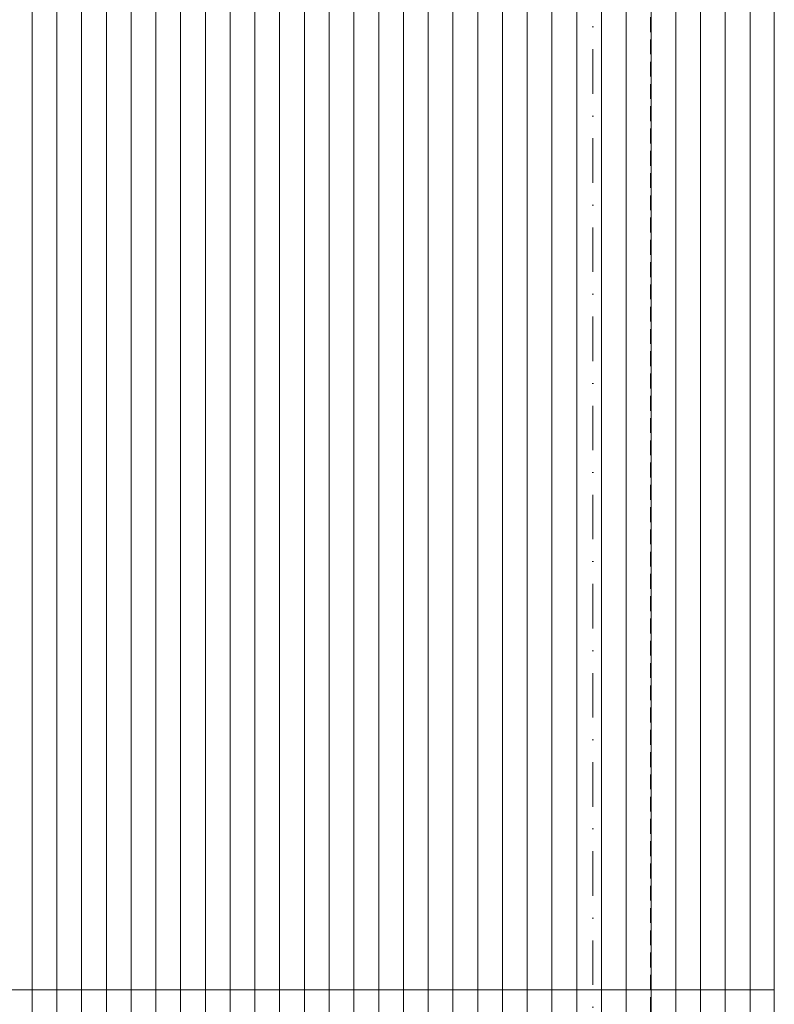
# Model space of a CAD drawing. Header units: millimetres. Extents: x 100377 to 139599, y -1988 to 13993.
# Tile 51 of 53: x 134912 to 137960, y 5978 to 9957. Entities that reach past the tile are written whole.
import ezdxf

# ---------------------------------------------------------------- set-up
doc = ezdxf.new("R2010")
doc.units = ezdxf.units.MM
doc.header["$MEASUREMENT"] = 0
doc.linetypes.add('Kropki i Kreski', pattern=[360, 180, -90, 0, -90])
doc.linetypes.add('Przerywana gęsta', pattern=[90, 60, -30])
doc.layers.add('Nowe_0_Nr_pióra__1', color=7, linetype='Continuous', lineweight=13)
doc.layers.add('Nowe_0_Nr_pióra__2', color=251, linetype='Continuous', lineweight=13)

# ---------------------------------------------------------------- blocks, each defined once
blk = doc.blocks.new('*X2')
at = {"layer": 'Nowe_0_Nr_pióra__2', "color": 251, "linetype": 'Continuous', "lineweight": 13}
for p, q in [((134962.4, 6037), (134962.4, 5787)), ((134962.4, 6037), (134962.4, 5787)), ((135062.4, 6037), (135062.4, 5787)), ((135062.4, 6037), (135062.4, 5787)), ((135162.4, 6037), (135162.4, 5787)), ((135162.4, 6037), (135162.4, 5787)), ((135262.4, 6037), (135262.4, 5787)), ((135262.4, 6037), (135262.4, 5787)), ((135362.4, 6037), (135362.4, 5787)), ((135362.4, 6037), (135362.4, 5787)), ((135462.4, 6037), (135462.4, 5787)), ((135462.4, 6037), (135462.4, 5787)), ((135562.4, 6037), (135562.4, 5787)), ((135562.4, 6037), (135562.4, 5787)), ((135662.4, 6037), (135662.4, 5787)), ((135662.4, 6037), (135662.4, 5787)), ((135762.4, 6037), (135762.4, 5787)), ((135762.4, 6037), (135762.4, 5787)), ((135862.4, 6037), (135862.4, 5787)), ((135862.4, 6037), (135862.4, 5787)), ((135962.4, 6037), (135962.4, 5787)), ((135962.4, 6037), (135962.4, 5787)), ((136062.4, 6037), (136062.4, 5787)), ((136062.4, 6037), (136062.4, 5787)), ((136162.4, 6037), (136162.4, 5787)), ((136162.4, 6037), (136162.4, 5787)), ((136262.4, 6037), (136262.4, 5787)), ((136262.4, 6037), (136262.4, 5787)), ((136362.4, 6037), (136362.4, 5787)), ((136362.4, 6037), (136362.4, 5787)), ((136462.4, 6037), (136462.4, 5787)), ((136462.4, 6037), (136462.4, 5787)), ((136562.4, 6037), (136562.4, 5787)), ((136562.4, 6037), (136562.4, 5787)), ((136662.4, 6037), (136662.4, 5787)), ((136662.4, 6037), (136662.4, 5787)), ((136762.4, 6037), (136762.4, 5787)), ((136762.4, 6037), (136762.4, 5787)), ((136862.4, 6037), (136862.4, 5787)), ((136862.4, 6037), (136862.4, 5787)), ((136962.4, 6037), (136962.4, 5787)), ((136962.4, 6037), (136962.4, 5787)), ((137062.4, 6037), (137062.4, 5787)), ((137062.4, 6037), (137062.4, 5787)), ((137162.4, 6037), (137162.4, 5787)), ((137162.4, 6037), (137162.4, 5787)), ((137262.4, 6037), (137262.4, 5787)), ((137262.4, 6037), (137262.4, 5787)), ((137362.4, 6037), (137362.4, 5787)), ((137362.4, 6037), (137362.4, 5787)), ((137462.4, 6037), (137462.4, 5787)), ((137462.4, 6037), (137462.4, 5787)), ((137562.4, 6037), (137562.4, 5787)), ((137562.4, 6037), (137562.4, 5787)), ((137662.4, 6037), (137662.4, 5787)), ((137662.4, 6037), (137662.4, 5787)), ((137762.4, 6037), (137762.4, 5787)), ((137762.4, 6037), (137762.4, 5787)), ((137862.4, 6037), (137862.4, 5787)), ((137862.4, 6037), (137862.4, 5787))]:
    blk.add_line(p, q, dxfattribs=at)
blk = doc.blocks.new('Wypełnienie_1_1', base_point=(0, 0))
at = {"layer": 'Nowe_0_Nr_pióra__2', "color": 251, "linetype": 'Continuous', "lineweight": 13}
blk.add_blockref('*X2', (0, 0), dxfattribs=at)
blk = doc.blocks.new('*X4')
at = {"layer": 'Nowe_0_Nr_pióra__2', "color": 251, "linetype": 'Continuous', "lineweight": 13}
for p, q in [((134962.4, 9787), (134962.4, 10037)), ((134962.4, 9787), (134962.4, 10037)), ((135062.4, 9787), (135062.4, 10037)), ((135062.4, 9787), (135062.4, 10037)), ((135162.4, 9787), (135162.4, 10037)), ((135162.4, 9787), (135162.4, 10037)), ((135262.4, 9787), (135262.4, 10037)), ((135262.4, 9787), (135262.4, 10037)), ((135362.4, 9787), (135362.4, 10037)), ((135362.4, 9787), (135362.4, 10037)), ((135462.4, 9787), (135462.4, 10037)), ((135462.4, 9787), (135462.4, 10037)), ((135562.4, 9787), (135562.4, 10037)), ((135562.4, 9787), (135562.4, 10037)), ((135662.4, 9787), (135662.4, 10037)), ((135662.4, 9787), (135662.4, 10037)), ((135762.4, 9787), (135762.4, 10037)), ((135762.4, 9787), (135762.4, 10037)), ((135862.4, 9787), (135862.4, 10037)), ((135862.4, 9787), (135862.4, 10037)), ((135962.4, 9787), (135962.4, 10037)), ((135962.4, 9787), (135962.4, 10037)), ((136062.4, 9787), (136062.4, 10037)), ((136062.4, 9787), (136062.4, 10037)), ((136162.4, 9787), (136162.4, 10037)), ((136162.4, 9787), (136162.4, 10037)), ((136262.4, 9787), (136262.4, 10037)), ((136262.4, 9787), (136262.4, 10037)), ((136362.4, 9787), (136362.4, 10037)), ((136362.4, 9787), (136362.4, 10037)), ((136462.4, 9787), (136462.4, 10037)), ((136462.4, 9787), (136462.4, 10037)), ((136562.4, 9787), (136562.4, 10037)), ((136562.4, 9787), (136562.4, 10037)), ((136662.4, 9787), (136662.4, 10037)), ((136662.4, 9787), (136662.4, 10037)), ((136762.4, 9787), (136762.4, 10037)), ((136762.4, 9787), (136762.4, 10037)), ((136862.4, 9787), (136862.4, 10037)), ((136862.4, 9787), (136862.4, 10037)), ((136962.4, 9787), (136962.4, 10037)), ((136962.4, 9787), (136962.4, 10037)), ((137062.4, 9787), (137062.4, 10037)), ((137062.4, 9787), (137062.4, 10037)), ((137162.4, 9787), (137162.4, 10037)), ((137162.4, 9787), (137162.4, 10037)), ((137262.4, 9787), (137262.4, 10037)), ((137262.4, 9787), (137262.4, 10037)), ((137362.4, 9787), (137362.4, 10037)), ((137362.4, 9787), (137362.4, 10037)), ((137462.4, 9787), (137462.4, 10037)), ((137462.4, 9787), (137462.4, 10037)), ((137562.4, 9787), (137562.4, 10037)), ((137562.4, 9787), (137562.4, 10037)), ((137662.4, 9787), (137662.4, 10037)), ((137662.4, 9787), (137662.4, 10037)), ((137762.4, 9787), (137762.4, 10037)), ((137762.4, 9787), (137762.4, 10037)), ((137862.4, 9787), (137862.4, 10037)), ((137862.4, 9787), (137862.4, 10037)), ((134962.4, 9537), (134962.4, 9787)), ((134962.4, 9537), (134962.4, 9787)), ((135062.4, 9537), (135062.4, 9787)), ((135062.4, 9537), (135062.4, 9787)), ((135162.4, 9537), (135162.4, 9787)), ((135162.4, 9537), (135162.4, 9787)), ((135262.4, 9537), (135262.4, 9787)), ((135262.4, 9537), (135262.4, 9787)), ((135362.4, 9537), (135362.4, 9787)), ((135362.4, 9537), (135362.4, 9787)), ((135462.4, 9537), (135462.4, 9787)), ((135462.4, 9537), (135462.4, 9787)), ((135562.4, 9537), (135562.4, 9787)), ((135562.4, 9537), (135562.4, 9787)), ((135662.4, 9537), (135662.4, 9787)), ((135662.4, 9537), (135662.4, 9787)), ((135762.4, 9537), (135762.4, 9787)), ((135762.4, 9537), (135762.4, 9787)), ((135862.4, 9537), (135862.4, 9787)), ((135862.4, 9537), (135862.4, 9787)), ((135962.4, 9537), (135962.4, 9787)), ((135962.4, 9537), (135962.4, 9787)), ((136062.4, 9537), (136062.4, 9787)), ((136062.4, 9537), (136062.4, 9787)), ((136162.4, 9537), (136162.4, 9787)), ((136162.4, 9537), (136162.4, 9787)), ((136262.4, 9537), (136262.4, 9787)), ((136262.4, 9537), (136262.4, 9787)), ((136362.4, 9537), (136362.4, 9787)), ((136362.4, 9537), (136362.4, 9787)), ((136462.4, 9537), (136462.4, 9787)), ((136462.4, 9537), (136462.4, 9787)), ((136562.4, 9537), (136562.4, 9787)), ((136562.4, 9537), (136562.4, 9787)), ((136662.4, 9537), (136662.4, 9787)), ((136662.4, 9537), (136662.4, 9787)), ((136762.4, 9537), (136762.4, 9787)), ((136762.4, 9537), (136762.4, 9787)), ((136862.4, 9537), (136862.4, 9787)), ((136862.4, 9537), (136862.4, 9787)), ((136962.4, 9537), (136962.4, 9787)), ((136962.4, 9537), (136962.4, 9787)), ((137062.4, 9537), (137062.4, 9787)), ((137062.4, 9537), (137062.4, 9787)), ((137162.4, 9537), (137162.4, 9787)), ((137162.4, 9537), (137162.4, 9787)), ((137262.4, 9537), (137262.4, 9787)), ((137262.4, 9537), (137262.4, 9787)), ((137362.4, 9537), (137362.4, 9787)), ((137362.4, 9537), (137362.4, 9787)), ((137462.4, 9537), (137462.4, 9787)), ((137462.4, 9537), (137462.4, 9787)), ((137562.4, 9537), (137562.4, 9787)), ((137562.4, 9537), (137562.4, 9787)), ((137662.4, 9537), (137662.4, 9787)), ((137662.4, 9537), (137662.4, 9787)), ((137762.4, 9537), (137762.4, 9787)), ((137762.4, 9537), (137762.4, 9787)), ((137862.4, 9537), (137862.4, 9787)), ((137862.4, 9537), (137862.4, 9787)), ((134962.4, 9287), (134962.4, 9537)), ((134962.4, 9287), (134962.4, 9537)), ((135062.4, 9287), (135062.4, 9537)), ((135062.4, 9287), (135062.4, 9537)), ((135162.4, 9287), (135162.4, 9537)), ((135162.4, 9287), (135162.4, 9537)), ((135262.4, 9287), (135262.4, 9537)), ((135262.4, 9287), (135262.4, 9537)), ((135362.4, 9287), (135362.4, 9537)), ((135362.4, 9287), (135362.4, 9537)), ((135462.4, 9287), (135462.4, 9537)), ((135462.4, 9287), (135462.4, 9537)), ((135562.4, 9287), (135562.4, 9537)), ((135562.4, 9287), (135562.4, 9537)), ((135662.4, 9287), (135662.4, 9537)), ((135662.4, 9287), (135662.4, 9537)), ((135762.4, 9287), (135762.4, 9537)), ((135762.4, 9287), (135762.4, 9537)), ((135862.4, 9287), (135862.4, 9537)), ((135862.4, 9287), (135862.4, 9537)), ((135962.4, 9287), (135962.4, 9537)), ((135962.4, 9287), (135962.4, 9537)), ((136062.4, 9287), (136062.4, 9537)), ((136062.4, 9287), (136062.4, 9537)), ((136162.4, 9287), (136162.4, 9537)), ((136162.4, 9287), (136162.4, 9537)), ((136262.4, 9287), (136262.4, 9537)), ((136262.4, 9287), (136262.4, 9537)), ((136362.4, 9287), (136362.4, 9537)), ((136362.4, 9287), (136362.4, 9537)), ((136462.4, 9287), (136462.4, 9537)), ((136462.4, 9287), (136462.4, 9537)), ((136562.4, 9287), (136562.4, 9537)), ((136562.4, 9287), (136562.4, 9537)), ((136662.4, 9287), (136662.4, 9537)), ((136662.4, 9287), (136662.4, 9537)), ((136762.4, 9287), (136762.4, 9537)), ((136762.4, 9287), (136762.4, 9537)), ((136862.4, 9287), (136862.4, 9537)), ((136862.4, 9287), (136862.4, 9537)), ((136962.4, 9287), (136962.4, 9537)), ((136962.4, 9287), (136962.4, 9537)), ((137062.4, 9287), (137062.4, 9537)), ((137062.4, 9287), (137062.4, 9537)), ((137162.4, 9287), (137162.4, 9537)), ((137162.4, 9287), (137162.4, 9537)), ((137262.4, 9287), (137262.4, 9537)), ((137262.4, 9287), (137262.4, 9537)), ((137362.4, 9287), (137362.4, 9537)), ((137362.4, 9287), (137362.4, 9537)), ((137462.4, 9287), (137462.4, 9537)), ((137462.4, 9287), (137462.4, 9537)), ((137562.4, 9287), (137562.4, 9537)), ((137562.4, 9287), (137562.4, 9537)), ((137662.4, 9287), (137662.4, 9537)), ((137662.4, 9287), (137662.4, 9537)), ((137762.4, 9287), (137762.4, 9537)), ((137762.4, 9287), (137762.4, 9537)), ((137862.4, 9287), (137862.4, 9537)), ((137862.4, 9287), (137862.4, 9537)), ((134962.4, 9037), (134962.4, 9287)), ((134962.4, 9037), (134962.4, 9287)), ((135062.4, 9037), (135062.4, 9287)), ((135062.4, 9037), (135062.4, 9287)), ((135162.4, 9037), (135162.4, 9287)), ((135162.4, 9037), (135162.4, 9287)), ((135262.4, 9037), (135262.4, 9287)), ((135262.4, 9037), (135262.4, 9287)), ((135362.4, 9037), (135362.4, 9287)), ((135362.4, 9037), (135362.4, 9287)), ((135462.4, 9037), (135462.4, 9287)), ((135462.4, 9037), (135462.4, 9287)), ((135562.4, 9037), (135562.4, 9287)), ((135562.4, 9037), (135562.4, 9287)), ((135662.4, 9037), (135662.4, 9287)), ((135662.4, 9037), (135662.4, 9287)), ((135762.4, 9037), (135762.4, 9287)), ((135762.4, 9037), (135762.4, 9287)), ((135862.4, 9037), (135862.4, 9287)), ((135862.4, 9037), (135862.4, 9287)), ((135962.4, 9037), (135962.4, 9287)), ((135962.4, 9037), (135962.4, 9287)), ((136062.4, 9037), (136062.4, 9287)), ((136062.4, 9037), (136062.4, 9287)), ((136162.4, 9037), (136162.4, 9287)), ((136162.4, 9037), (136162.4, 9287)), ((136262.4, 9037), (136262.4, 9287)), ((136262.4, 9037), (136262.4, 9287)), ((136362.4, 9037), (136362.4, 9287)), ((136362.4, 9037), (136362.4, 9287)), ((136462.4, 9037), (136462.4, 9287)), ((136462.4, 9037), (136462.4, 9287)), ((136562.4, 9037), (136562.4, 9287)), ((136562.4, 9037), (136562.4, 9287)), ((136662.4, 9037), (136662.4, 9287)), ((136662.4, 9037), (136662.4, 9287)), ((136762.4, 9037), (136762.4, 9287)), ((136762.4, 9037), (136762.4, 9287)), ((136862.4, 9037), (136862.4, 9287)), ((136862.4, 9037), (136862.4, 9287)), ((136962.4, 9037), (136962.4, 9287)), ((136962.4, 9037), (136962.4, 9287)), ((137062.4, 9037), (137062.4, 9287)), ((137062.4, 9037), (137062.4, 9287)), ((137162.4, 9037), (137162.4, 9287)), ((137162.4, 9037), (137162.4, 9287)), ((137262.4, 9037), (137262.4, 9287)), ((137262.4, 9037), (137262.4, 9287)), ((137362.4, 9037), (137362.4, 9287)), ((137362.4, 9037), (137362.4, 9287)), ((137462.4, 9037), (137462.4, 9287)), ((137462.4, 9037), (137462.4, 9287)), ((137562.4, 9037), (137562.4, 9287)), ((137562.4, 9037), (137562.4, 9287)), ((137662.4, 9037), (137662.4, 9287)), ((137662.4, 9037), (137662.4, 9287)), ((137762.4, 9037), (137762.4, 9287)), ((137762.4, 9037), (137762.4, 9287)), ((137862.4, 9037), (137862.4, 9287)), ((137862.4, 9037), (137862.4, 9287)), ((134962.4, 8787), (134962.4, 9037)), ((134962.4, 8787), (134962.4, 9037)), ((135062.4, 8787), (135062.4, 9037)), ((135062.4, 8787), (135062.4, 9037)), ((135162.4, 8787), (135162.4, 9037)), ((135162.4, 8787), (135162.4, 9037)), ((135262.4, 8787), (135262.4, 9037)), ((135262.4, 8787), (135262.4, 9037)), ((135362.4, 8787), (135362.4, 9037)), ((135362.4, 8787), (135362.4, 9037)), ((135462.4, 8787), (135462.4, 9037)), ((135462.4, 8787), (135462.4, 9037)), ((135562.4, 8787), (135562.4, 9037)), ((135562.4, 8787), (135562.4, 9037)), ((135662.4, 8787), (135662.4, 9037)), ((135662.4, 8787), (135662.4, 9037)), ((135762.4, 8787), (135762.4, 9037)), ((135762.4, 8787), (135762.4, 9037)), ((135862.4, 8787), (135862.4, 9037)), ((135862.4, 8787), (135862.4, 9037)), ((135962.4, 8787), (135962.4, 9037)), ((135962.4, 8787), (135962.4, 9037)), ((136062.4, 8787), (136062.4, 9037)), ((136062.4, 8787), (136062.4, 9037)), ((136162.4, 8787), (136162.4, 9037)), ((136162.4, 8787), (136162.4, 9037)), ((136262.4, 8787), (136262.4, 9037)), ((136262.4, 8787), (136262.4, 9037)), ((136362.4, 8787), (136362.4, 9037)), ((136362.4, 8787), (136362.4, 9037)), ((136462.4, 8787), (136462.4, 9037)), ((136462.4, 8787), (136462.4, 9037)), ((136562.4, 8787), (136562.4, 9037)), ((136562.4, 8787), (136562.4, 9037)), ((136662.4, 8787), (136662.4, 9037)), ((136662.4, 8787), (136662.4, 9037)), ((136762.4, 8787), (136762.4, 9037)), ((136762.4, 8787), (136762.4, 9037)), ((136862.4, 8787), (136862.4, 9037)), ((136862.4, 8787), (136862.4, 9037)), ((136962.4, 8787), (136962.4, 9037)), ((136962.4, 8787), (136962.4, 9037)), ((137062.4, 8787), (137062.4, 9037)), ((137062.4, 8787), (137062.4, 9037)), ((137162.4, 8787), (137162.4, 9037)), ((137162.4, 8787), (137162.4, 9037)), ((137262.4, 8787), (137262.4, 9037)), ((137262.4, 8787), (137262.4, 9037)), ((137362.4, 8787), (137362.4, 9037)), ((137362.4, 8787), (137362.4, 9037)), ((137462.4, 8787), (137462.4, 9037)), ((137462.4, 8787), (137462.4, 9037)), ((137562.4, 8787), (137562.4, 9037)), ((137562.4, 8787), (137562.4, 9037)), ((137662.4, 8787), (137662.4, 9037)), ((137662.4, 8787), (137662.4, 9037)), ((137762.4, 8787), (137762.4, 9037)), ((137762.4, 8787), (137762.4, 9037)), ((137862.4, 8787), (137862.4, 9037)), ((137862.4, 8787), (137862.4, 9037)), ((134962.4, 8537), (134962.4, 8787)), ((134962.4, 8537), (134962.4, 8787)), ((135062.4, 8537), (135062.4, 8787)), ((135062.4, 8537), (135062.4, 8787)), ((135162.4, 8537), (135162.4, 8787)), ((135162.4, 8537), (135162.4, 8787)), ((135262.4, 8537), (135262.4, 8787)), ((135262.4, 8537), (135262.4, 8787)), ((135362.4, 8537), (135362.4, 8787)), ((135362.4, 8537), (135362.4, 8787)), ((135462.4, 8537), (135462.4, 8787)), ((135462.4, 8537), (135462.4, 8787)), ((135562.4, 8537), (135562.4, 8787)), ((135562.4, 8537), (135562.4, 8787)), ((135662.4, 8537), (135662.4, 8787)), ((135662.4, 8537), (135662.4, 8787)), ((135762.4, 8537), (135762.4, 8787)), ((135762.4, 8537), (135762.4, 8787)), ((135862.4, 8537), (135862.4, 8787)), ((135862.4, 8537), (135862.4, 8787)), ((135962.4, 8537), (135962.4, 8787)), ((135962.4, 8537), (135962.4, 8787)), ((136062.4, 8537), (136062.4, 8787)), ((136062.4, 8537), (136062.4, 8787)), ((136162.4, 8537), (136162.4, 8787)), ((136162.4, 8537), (136162.4, 8787)), ((136262.4, 8537), (136262.4, 8787)), ((136262.4, 8537), (136262.4, 8787)), ((136362.4, 8537), (136362.4, 8787)), ((136362.4, 8537), (136362.4, 8787)), ((136462.4, 8537), (136462.4, 8787)), ((136462.4, 8537), (136462.4, 8787)), ((136562.4, 8537), (136562.4, 8787)), ((136562.4, 8537), (136562.4, 8787)), ((136662.4, 8537), (136662.4, 8787)), ((136662.4, 8537), (136662.4, 8787)), ((136762.4, 8537), (136762.4, 8787)), ((136762.4, 8537), (136762.4, 8787)), ((136862.4, 8537), (136862.4, 8787)), ((136862.4, 8537), (136862.4, 8787)), ((136962.4, 8537), (136962.4, 8787)), ((136962.4, 8537), (136962.4, 8787)), ((137062.4, 8537), (137062.4, 8787)), ((137062.4, 8537), (137062.4, 8787)), ((137162.4, 8537), (137162.4, 8787)), ((137162.4, 8537), (137162.4, 8787)), ((137262.4, 8537), (137262.4, 8787)), ((137262.4, 8537), (137262.4, 8787)), ((137362.4, 8537), (137362.4, 8787)), ((137362.4, 8537), (137362.4, 8787)), ((137462.4, 8537), (137462.4, 8787)), ((137462.4, 8537), (137462.4, 8787)), ((137562.4, 8537), (137562.4, 8787)), ((137562.4, 8537), (137562.4, 8787)), ((137662.4, 8537), (137662.4, 8787)), ((137662.4, 8537), (137662.4, 8787)), ((137762.4, 8537), (137762.4, 8787)), ((137762.4, 8537), (137762.4, 8787)), ((137862.4, 8537), (137862.4, 8787)), ((137862.4, 8537), (137862.4, 8787)), ((134962.4, 8287), (134962.4, 8537)), ((134962.4, 8287), (134962.4, 8537)), ((135062.4, 8287), (135062.4, 8537)), ((135062.4, 8287), (135062.4, 8537)), ((135162.4, 8287), (135162.4, 8537)), ((135162.4, 8287), (135162.4, 8537)), ((135262.4, 8287), (135262.4, 8537)), ((135262.4, 8287), (135262.4, 8537)), ((135362.4, 8287), (135362.4, 8537)), ((135362.4, 8287), (135362.4, 8537)), ((135462.4, 8287), (135462.4, 8537)), ((135462.4, 8287), (135462.4, 8537)), ((135562.4, 8287), (135562.4, 8537)), ((135562.4, 8287), (135562.4, 8537)), ((135662.4, 8287), (135662.4, 8537)), ((135662.4, 8287), (135662.4, 8537)), ((135762.4, 8287), (135762.4, 8537)), ((135762.4, 8287), (135762.4, 8537)), ((135862.4, 8287), (135862.4, 8537)), ((135862.4, 8287), (135862.4, 8537)), ((135962.4, 8287), (135962.4, 8537)), ((135962.4, 8287), (135962.4, 8537)), ((136062.4, 8287), (136062.4, 8537)), ((136062.4, 8287), (136062.4, 8537)), ((136162.4, 8287), (136162.4, 8537)), ((136162.4, 8287), (136162.4, 8537)), ((136262.4, 8287), (136262.4, 8537)), ((136262.4, 8287), (136262.4, 8537)), ((136362.4, 8287), (136362.4, 8537)), ((136362.4, 8287), (136362.4, 8537)), ((136462.4, 8287), (136462.4, 8537)), ((136462.4, 8287), (136462.4, 8537)), ((136562.4, 8287), (136562.4, 8537)), ((136562.4, 8287), (136562.4, 8537)), ((136662.4, 8287), (136662.4, 8537)), ((136662.4, 8287), (136662.4, 8537)), ((136762.4, 8287), (136762.4, 8537)), ((136762.4, 8287), (136762.4, 8537)), ((136862.4, 8287), (136862.4, 8537)), ((136862.4, 8287), (136862.4, 8537)), ((136962.4, 8287), (136962.4, 8537)), ((136962.4, 8287), (136962.4, 8537)), ((137062.4, 8287), (137062.4, 8537)), ((137062.4, 8287), (137062.4, 8537)), ((137162.4, 8287), (137162.4, 8537)), ((137162.4, 8287), (137162.4, 8537)), ((137262.4, 8287), (137262.4, 8537)), ((137262.4, 8287), (137262.4, 8537)), ((137362.4, 8287), (137362.4, 8537)), ((137362.4, 8287), (137362.4, 8537)), ((137462.4, 8287), (137462.4, 8537)), ((137462.4, 8287), (137462.4, 8537)), ((137562.4, 8287), (137562.4, 8537)), ((137562.4, 8287), (137562.4, 8537)), ((137662.4, 8287), (137662.4, 8537)), ((137662.4, 8287), (137662.4, 8537)), ((137762.4, 8287), (137762.4, 8537)), ((137762.4, 8287), (137762.4, 8537)), ((137862.4, 8287), (137862.4, 8537)), ((137862.4, 8287), (137862.4, 8537)), ((134962.4, 8037), (134962.4, 8287)), ((134962.4, 8037), (134962.4, 8287)), ((135062.4, 8037), (135062.4, 8287)), ((135062.4, 8037), (135062.4, 8287)), ((135162.4, 8037), (135162.4, 8287)), ((135162.4, 8037), (135162.4, 8287)), ((135262.4, 8037), (135262.4, 8287)), ((135262.4, 8037), (135262.4, 8287)), ((135362.4, 8037), (135362.4, 8287)), ((135362.4, 8037), (135362.4, 8287)), ((135462.4, 8037), (135462.4, 8287)), ((135462.4, 8037), (135462.4, 8287)), ((135562.4, 8037), (135562.4, 8287)), ((135562.4, 8037), (135562.4, 8287)), ((135662.4, 8037), (135662.4, 8287)), ((135662.4, 8037), (135662.4, 8287)), ((135762.4, 8037), (135762.4, 8287)), ((135762.4, 8037), (135762.4, 8287)), ((135862.4, 8037), (135862.4, 8287)), ((135862.4, 8037), (135862.4, 8287)), ((135962.4, 8037), (135962.4, 8287)), ((135962.4, 8037), (135962.4, 8287)), ((136062.4, 8037), (136062.4, 8287)), ((136062.4, 8037), (136062.4, 8287)), ((136162.4, 8037), (136162.4, 8287)), ((136162.4, 8037), (136162.4, 8287)), ((136262.4, 8037), (136262.4, 8287)), ((136262.4, 8037), (136262.4, 8287)), ((136362.4, 8037), (136362.4, 8287)), ((136362.4, 8037), (136362.4, 8287)), ((136462.4, 8037), (136462.4, 8287)), ((136462.4, 8037), (136462.4, 8287)), ((136562.4, 8037), (136562.4, 8287)), ((136562.4, 8037), (136562.4, 8287)), ((136662.4, 8037), (136662.4, 8287)), ((136662.4, 8037), (136662.4, 8287)), ((136762.4, 8037), (136762.4, 8287)), ((136762.4, 8037), (136762.4, 8287)), ((136862.4, 8037), (136862.4, 8287)), ((136862.4, 8037), (136862.4, 8287)), ((136962.4, 8037), (136962.4, 8287)), ((136962.4, 8037), (136962.4, 8287)), ((137062.4, 8037), (137062.4, 8287)), ((137062.4, 8037), (137062.4, 8287)), ((137162.4, 8037), (137162.4, 8287)), ((137162.4, 8037), (137162.4, 8287)), ((137262.4, 8037), (137262.4, 8287)), ((137262.4, 8037), (137262.4, 8287)), ((137362.4, 8037), (137362.4, 8287)), ((137362.4, 8037), (137362.4, 8287)), ((137462.4, 8037), (137462.4, 8287)), ((137462.4, 8037), (137462.4, 8287)), ((137562.4, 8037), (137562.4, 8287)), ((137562.4, 8037), (137562.4, 8287)), ((137662.4, 8037), (137662.4, 8287)), ((137662.4, 8037), (137662.4, 8287)), ((137762.4, 8037), (137762.4, 8287)), ((137762.4, 8037), (137762.4, 8287)), ((137862.4, 8037), (137862.4, 8287)), ((137862.4, 8037), (137862.4, 8287)), ((134962.4, 7787), (134962.4, 8037)), ((134962.4, 7787), (134962.4, 8037)), ((135062.4, 7787), (135062.4, 8037)), ((135062.4, 7787), (135062.4, 8037)), ((135162.4, 7787), (135162.4, 8037)), ((135162.4, 7787), (135162.4, 8037)), ((135262.4, 7787), (135262.4, 8037)), ((135262.4, 7787), (135262.4, 8037)), ((135362.4, 7787), (135362.4, 8037)), ((135362.4, 7787), (135362.4, 8037)), ((135462.4, 7787), (135462.4, 8037)), ((135462.4, 7787), (135462.4, 8037)), ((135562.4, 7787), (135562.4, 8037)), ((135562.4, 7787), (135562.4, 8037)), ((135662.4, 7787), (135662.4, 8037)), ((135662.4, 7787), (135662.4, 8037)), ((135762.4, 7787), (135762.4, 8037)), ((135762.4, 7787), (135762.4, 8037)), ((135862.4, 7787), (135862.4, 8037)), ((135862.4, 7787), (135862.4, 8037)), ((135962.4, 7787), (135962.4, 8037)), ((135962.4, 7787), (135962.4, 8037)), ((136062.4, 7787), (136062.4, 8037)), ((136062.4, 7787), (136062.4, 8037)), ((136162.4, 7787), (136162.4, 8037)), ((136162.4, 7787), (136162.4, 8037)), ((136262.4, 7787), (136262.4, 8037)), ((136262.4, 7787), (136262.4, 8037)), ((136362.4, 7787), (136362.4, 8037)), ((136362.4, 7787), (136362.4, 8037)), ((136462.4, 7787), (136462.4, 8037)), ((136462.4, 7787), (136462.4, 8037)), ((136562.4, 7787), (136562.4, 8037)), ((136562.4, 7787), (136562.4, 8037)), ((136662.4, 7787), (136662.4, 8037)), ((136662.4, 7787), (136662.4, 8037)), ((136762.4, 7787), (136762.4, 8037)), ((136762.4, 7787), (136762.4, 8037)), ((136862.4, 7787), (136862.4, 8037)), ((136862.4, 7787), (136862.4, 8037)), ((136962.4, 7787), (136962.4, 8037)), ((136962.4, 7787), (136962.4, 8037)), ((137062.4, 7787), (137062.4, 8037)), ((137062.4, 7787), (137062.4, 8037)), ((137162.4, 7787), (137162.4, 8037)), ((137162.4, 7787), (137162.4, 8037)), ((137262.4, 7787), (137262.4, 8037)), ((137262.4, 7787), (137262.4, 8037)), ((137362.4, 7787), (137362.4, 8037)), ((137362.4, 7787), (137362.4, 8037)), ((137462.4, 7787), (137462.4, 8037)), ((137462.4, 7787), (137462.4, 8037)), ((137562.4, 7787), (137562.4, 8037)), ((137562.4, 7787), (137562.4, 8037)), ((137662.4, 7787), (137662.4, 8037)), ((137662.4, 7787), (137662.4, 8037)), ((137762.4, 7787), (137762.4, 8037)), ((137762.4, 7787), (137762.4, 8037)), ((137862.4, 7787), (137862.4, 8037)), ((137862.4, 7787), (137862.4, 8037)), ((134962.4, 7537), (134962.4, 7787)), ((134962.4, 7537), (134962.4, 7787)), ((135062.4, 7537), (135062.4, 7787)), ((135062.4, 7537), (135062.4, 7787)), ((135162.4, 7537), (135162.4, 7787)), ((135162.4, 7537), (135162.4, 7787)), ((135262.4, 7537), (135262.4, 7787)), ((135262.4, 7537), (135262.4, 7787)), ((135362.4, 7537), (135362.4, 7787)), ((135362.4, 7537), (135362.4, 7787)), ((135462.4, 7537), (135462.4, 7787)), ((135462.4, 7537), (135462.4, 7787)), ((135562.4, 7537), (135562.4, 7787)), ((135562.4, 7537), (135562.4, 7787)), ((135662.4, 7537), (135662.4, 7787)), ((135662.4, 7537), (135662.4, 7787)), ((135762.4, 7537), (135762.4, 7787)), ((135762.4, 7537), (135762.4, 7787)), ((135862.4, 7537), (135862.4, 7787)), ((135862.4, 7537), (135862.4, 7787)), ((135962.4, 7537), (135962.4, 7787)), ((135962.4, 7537), (135962.4, 7787)), ((136062.4, 7537), (136062.4, 7787)), ((136062.4, 7537), (136062.4, 7787)), ((136162.4, 7537), (136162.4, 7787)), ((136162.4, 7537), (136162.4, 7787)), ((136262.4, 7537), (136262.4, 7787)), ((136262.4, 7537), (136262.4, 7787)), ((136362.4, 7537), (136362.4, 7787)), ((136362.4, 7537), (136362.4, 7787)), ((136462.4, 7537), (136462.4, 7787)), ((136462.4, 7537), (136462.4, 7787)), ((136562.4, 7537), (136562.4, 7787)), ((136562.4, 7537), (136562.4, 7787)), ((136662.4, 7537), (136662.4, 7787)), ((136662.4, 7537), (136662.4, 7787)), ((136762.4, 7537), (136762.4, 7787)), ((136762.4, 7537), (136762.4, 7787)), ((136862.4, 7537), (136862.4, 7787)), ((136862.4, 7537), (136862.4, 7787)), ((136962.4, 7537), (136962.4, 7787)), ((136962.4, 7537), (136962.4, 7787)), ((137062.4, 7537), (137062.4, 7787)), ((137062.4, 7537), (137062.4, 7787)), ((137162.4, 7537), (137162.4, 7787)), ((137162.4, 7537), (137162.4, 7787)), ((137262.4, 7537), (137262.4, 7787)), ((137262.4, 7537), (137262.4, 7787)), ((137362.4, 7537), (137362.4, 7787)), ((137362.4, 7537), (137362.4, 7787)), ((137462.4, 7537), (137462.4, 7787)), ((137462.4, 7537), (137462.4, 7787)), ((137562.4, 7537), (137562.4, 7787)), ((137562.4, 7537), (137562.4, 7787)), ((137662.4, 7537), (137662.4, 7787)), ((137662.4, 7537), (137662.4, 7787)), ((137762.4, 7537), (137762.4, 7787)), ((137762.4, 7537), (137762.4, 7787)), ((137862.4, 7537), (137862.4, 7787)), ((137862.4, 7537), (137862.4, 7787)), ((134962.4, 7287), (134962.4, 7537)), ((134962.4, 7287), (134962.4, 7537)), ((135062.4, 7287), (135062.4, 7537)), ((135062.4, 7287), (135062.4, 7537)), ((135162.4, 7287), (135162.4, 7537)), ((135162.4, 7287), (135162.4, 7537)), ((135262.4, 7287), (135262.4, 7537)), ((135262.4, 7287), (135262.4, 7537)), ((135362.4, 7287), (135362.4, 7537)), ((135362.4, 7287), (135362.4, 7537)), ((135462.4, 7287), (135462.4, 7537)), ((135462.4, 7287), (135462.4, 7537)), ((135562.4, 7287), (135562.4, 7537)), ((135562.4, 7287), (135562.4, 7537)), ((135662.4, 7287), (135662.4, 7537)), ((135662.4, 7287), (135662.4, 7537)), ((135762.4, 7287), (135762.4, 7537)), ((135762.4, 7287), (135762.4, 7537)), ((135862.4, 7287), (135862.4, 7537)), ((135862.4, 7287), (135862.4, 7537)), ((135962.4, 7287), (135962.4, 7537)), ((135962.4, 7287), (135962.4, 7537)), ((136062.4, 7287), (136062.4, 7537)), ((136062.4, 7287), (136062.4, 7537)), ((136162.4, 7287), (136162.4, 7537)), ((136162.4, 7287), (136162.4, 7537)), ((136262.4, 7287), (136262.4, 7537)), ((136262.4, 7287), (136262.4, 7537)), ((136362.4, 7287), (136362.4, 7537)), ((136362.4, 7287), (136362.4, 7537)), ((136462.4, 7287), (136462.4, 7537)), ((136462.4, 7287), (136462.4, 7537)), ((136562.4, 7287), (136562.4, 7537)), ((136562.4, 7287), (136562.4, 7537)), ((136662.4, 7287), (136662.4, 7537)), ((136662.4, 7287), (136662.4, 7537)), ((136762.4, 7287), (136762.4, 7537)), ((136762.4, 7287), (136762.4, 7537)), ((136862.4, 7287), (136862.4, 7537)), ((136862.4, 7287), (136862.4, 7537)), ((136962.4, 7287), (136962.4, 7537)), ((136962.4, 7287), (136962.4, 7537)), ((137062.4, 7287), (137062.4, 7537)), ((137062.4, 7287), (137062.4, 7537)), ((137162.4, 7287), (137162.4, 7537)), ((137162.4, 7287), (137162.4, 7537)), ((137262.4, 7287), (137262.4, 7537)), ((137262.4, 7287), (137262.4, 7537)), ((137362.4, 7287), (137362.4, 7537)), ((137362.4, 7287), (137362.4, 7537)), ((137462.4, 7287), (137462.4, 7537)), ((137462.4, 7287), (137462.4, 7537)), ((137562.4, 7287), (137562.4, 7537)), ((137562.4, 7287), (137562.4, 7537)), ((137662.4, 7287), (137662.4, 7537)), ((137662.4, 7287), (137662.4, 7537)), ((137762.4, 7287), (137762.4, 7537)), ((137762.4, 7287), (137762.4, 7537)), ((137862.4, 7287), (137862.4, 7537)), ((137862.4, 7287), (137862.4, 7537)), ((134962.4, 7037), (134962.4, 7287)), ((134962.4, 7037), (134962.4, 7287)), ((135062.4, 7037), (135062.4, 7287)), ((135062.4, 7037), (135062.4, 7287)), ((135162.4, 7037), (135162.4, 7287)), ((135162.4, 7037), (135162.4, 7287)), ((135262.4, 7037), (135262.4, 7287)), ((135262.4, 7037), (135262.4, 7287)), ((135362.4, 7037), (135362.4, 7287)), ((135362.4, 7037), (135362.4, 7287)), ((135462.4, 7037), (135462.4, 7287)), ((135462.4, 7037), (135462.4, 7287)), ((135562.4, 7037), (135562.4, 7287)), ((135562.4, 7037), (135562.4, 7287)), ((135662.4, 7037), (135662.4, 7287)), ((135662.4, 7037), (135662.4, 7287)), ((135762.4, 7037), (135762.4, 7287)), ((135762.4, 7037), (135762.4, 7287)), ((135862.4, 7037), (135862.4, 7287)), ((135862.4, 7037), (135862.4, 7287)), ((135962.4, 7037), (135962.4, 7287)), ((135962.4, 7037), (135962.4, 7287)), ((136062.4, 7037), (136062.4, 7287)), ((136062.4, 7037), (136062.4, 7287)), ((136162.4, 7037), (136162.4, 7287)), ((136162.4, 7037), (136162.4, 7287)), ((136262.4, 7037), (136262.4, 7287)), ((136262.4, 7037), (136262.4, 7287)), ((136362.4, 7037), (136362.4, 7287)), ((136362.4, 7037), (136362.4, 7287)), ((136462.4, 7037), (136462.4, 7287)), ((136462.4, 7037), (136462.4, 7287)), ((136562.4, 7037), (136562.4, 7287)), ((136562.4, 7037), (136562.4, 7287)), ((136662.4, 7037), (136662.4, 7287)), ((136662.4, 7037), (136662.4, 7287)), ((136762.4, 7037), (136762.4, 7287)), ((136762.4, 7037), (136762.4, 7287)), ((136862.4, 7037), (136862.4, 7287)), ((136862.4, 7037), (136862.4, 7287)), ((136962.4, 7037), (136962.4, 7287)), ((136962.4, 7037), (136962.4, 7287)), ((137062.4, 7037), (137062.4, 7287)), ((137062.4, 7037), (137062.4, 7287)), ((137162.4, 7037), (137162.4, 7287)), ((137162.4, 7037), (137162.4, 7287)), ((137262.4, 7037), (137262.4, 7287)), ((137262.4, 7037), (137262.4, 7287)), ((137362.4, 7037), (137362.4, 7287)), ((137362.4, 7037), (137362.4, 7287)), ((137462.4, 7037), (137462.4, 7287)), ((137462.4, 7037), (137462.4, 7287)), ((137562.4, 7037), (137562.4, 7287)), ((137562.4, 7037), (137562.4, 7287)), ((137662.4, 7037), (137662.4, 7287)), ((137662.4, 7037), (137662.4, 7287)), ((137762.4, 7037), (137762.4, 7287)), ((137762.4, 7037), (137762.4, 7287)), ((137862.4, 7037), (137862.4, 7287)), ((137862.4, 7037), (137862.4, 7287)), ((134962.4, 6787), (134962.4, 7037)), ((134962.4, 6787), (134962.4, 7037)), ((135062.4, 6787), (135062.4, 7037)), ((135062.4, 6787), (135062.4, 7037)), ((135162.4, 6787), (135162.4, 7037)), ((135162.4, 6787), (135162.4, 7037)), ((135262.4, 6787), (135262.4, 7037)), ((135262.4, 6787), (135262.4, 7037)), ((135362.4, 6787), (135362.4, 7037)), ((135362.4, 6787), (135362.4, 7037)), ((135462.4, 6787), (135462.4, 7037)), ((135462.4, 6787), (135462.4, 7037)), ((135562.4, 6787), (135562.4, 7037)), ((135562.4, 6787), (135562.4, 7037)), ((135662.4, 6787), (135662.4, 7037)), ((135662.4, 6787), (135662.4, 7037)), ((135762.4, 6787), (135762.4, 7037)), ((135762.4, 6787), (135762.4, 7037)), ((135862.4, 6787), (135862.4, 7037)), ((135862.4, 6787), (135862.4, 7037)), ((135962.4, 6787), (135962.4, 7037)), ((135962.4, 6787), (135962.4, 7037)), ((136062.4, 6787), (136062.4, 7037)), ((136062.4, 6787), (136062.4, 7037)), ((136162.4, 6787), (136162.4, 7037)), ((136162.4, 6787), (136162.4, 7037)), ((136262.4, 6787), (136262.4, 7037)), ((136262.4, 6787), (136262.4, 7037)), ((136362.4, 6787), (136362.4, 7037)), ((136362.4, 6787), (136362.4, 7037)), ((136462.4, 6787), (136462.4, 7037)), ((136462.4, 6787), (136462.4, 7037)), ((136562.4, 6787), (136562.4, 7037)), ((136562.4, 6787), (136562.4, 7037)), ((136662.4, 6787), (136662.4, 7037)), ((136662.4, 6787), (136662.4, 7037)), ((136762.4, 6787), (136762.4, 7037)), ((136762.4, 6787), (136762.4, 7037)), ((136862.4, 6787), (136862.4, 7037)), ((136862.4, 6787), (136862.4, 7037)), ((136962.4, 6787), (136962.4, 7037)), ((136962.4, 6787), (136962.4, 7037)), ((137062.4, 6787), (137062.4, 7037)), ((137062.4, 6787), (137062.4, 7037)), ((137162.4, 6787), (137162.4, 7037)), ((137162.4, 6787), (137162.4, 7037)), ((137262.4, 6787), (137262.4, 7037)), ((137262.4, 6787), (137262.4, 7037)), ((137362.4, 6787), (137362.4, 7037)), ((137362.4, 6787), (137362.4, 7037)), ((137462.4, 6787), (137462.4, 7037)), ((137462.4, 6787), (137462.4, 7037)), ((137562.4, 6787), (137562.4, 7037)), ((137562.4, 6787), (137562.4, 7037)), ((137662.4, 6787), (137662.4, 7037)), ((137662.4, 6787), (137662.4, 7037)), ((137762.4, 6787), (137762.4, 7037)), ((137762.4, 6787), (137762.4, 7037)), ((137862.4, 6787), (137862.4, 7037)), ((137862.4, 6787), (137862.4, 7037)), ((134962.4, 6537), (134962.4, 6787)), ((134962.4, 6537), (134962.4, 6787)), ((135062.4, 6537), (135062.4, 6787)), ((135062.4, 6537), (135062.4, 6787)), ((135162.4, 6537), (135162.4, 6787)), ((135162.4, 6537), (135162.4, 6787)), ((135262.4, 6537), (135262.4, 6787)), ((135262.4, 6537), (135262.4, 6787)), ((135362.4, 6537), (135362.4, 6787)), ((135362.4, 6537), (135362.4, 6787)), ((135462.4, 6537), (135462.4, 6787)), ((135462.4, 6537), (135462.4, 6787)), ((135562.4, 6537), (135562.4, 6787)), ((135562.4, 6537), (135562.4, 6787)), ((135662.4, 6537), (135662.4, 6787)), ((135662.4, 6537), (135662.4, 6787)), ((135762.4, 6537), (135762.4, 6787)), ((135762.4, 6537), (135762.4, 6787)), ((135862.4, 6537), (135862.4, 6787)), ((135862.4, 6537), (135862.4, 6787)), ((135962.4, 6537), (135962.4, 6787)), ((135962.4, 6537), (135962.4, 6787)), ((136062.4, 6537), (136062.4, 6787)), ((136062.4, 6537), (136062.4, 6787)), ((136162.4, 6537), (136162.4, 6787)), ((136162.4, 6537), (136162.4, 6787)), ((136262.4, 6537), (136262.4, 6787)), ((136262.4, 6537), (136262.4, 6787)), ((136362.4, 6537), (136362.4, 6787)), ((136362.4, 6537), (136362.4, 6787)), ((136462.4, 6537), (136462.4, 6787)), ((136462.4, 6537), (136462.4, 6787)), ((136562.4, 6537), (136562.4, 6787)), ((136562.4, 6537), (136562.4, 6787)), ((136662.4, 6537), (136662.4, 6787)), ((136662.4, 6537), (136662.4, 6787)), ((136762.4, 6537), (136762.4, 6787)), ((136762.4, 6537), (136762.4, 6787)), ((136862.4, 6537), (136862.4, 6787)), ((136862.4, 6537), (136862.4, 6787)), ((136962.4, 6537), (136962.4, 6787)), ((136962.4, 6537), (136962.4, 6787)), ((137062.4, 6537), (137062.4, 6787)), ((137062.4, 6537), (137062.4, 6787)), ((137162.4, 6537), (137162.4, 6787)), ((137162.4, 6537), (137162.4, 6787)), ((137262.4, 6537), (137262.4, 6787)), ((137262.4, 6537), (137262.4, 6787)), ((137362.4, 6537), (137362.4, 6787)), ((137362.4, 6537), (137362.4, 6787)), ((137462.4, 6537), (137462.4, 6787)), ((137462.4, 6537), (137462.4, 6787)), ((137562.4, 6537), (137562.4, 6787)), ((137562.4, 6537), (137562.4, 6787)), ((137662.4, 6537), (137662.4, 6787)), ((137662.4, 6537), (137662.4, 6787)), ((137762.4, 6537), (137762.4, 6787)), ((137762.4, 6537), (137762.4, 6787)), ((137862.4, 6537), (137862.4, 6787)), ((137862.4, 6537), (137862.4, 6787)), ((134962.4, 6287), (134962.4, 6537)), ((134962.4, 6287), (134962.4, 6537)), ((135062.4, 6287), (135062.4, 6537)), ((135062.4, 6287), (135062.4, 6537)), ((135162.4, 6287), (135162.4, 6537)), ((135162.4, 6287), (135162.4, 6537)), ((135262.4, 6287), (135262.4, 6537)), ((135262.4, 6287), (135262.4, 6537)), ((135362.4, 6287), (135362.4, 6537)), ((135362.4, 6287), (135362.4, 6537)), ((135462.4, 6287), (135462.4, 6537)), ((135462.4, 6287), (135462.4, 6537)), ((135562.4, 6287), (135562.4, 6537)), ((135562.4, 6287), (135562.4, 6537)), ((135662.4, 6287), (135662.4, 6537)), ((135662.4, 6287), (135662.4, 6537)), ((135762.4, 6287), (135762.4, 6537)), ((135762.4, 6287), (135762.4, 6537)), ((135862.4, 6287), (135862.4, 6537)), ((135862.4, 6287), (135862.4, 6537)), ((135962.4, 6287), (135962.4, 6537)), ((135962.4, 6287), (135962.4, 6537)), ((136062.4, 6287), (136062.4, 6537)), ((136062.4, 6287), (136062.4, 6537)), ((136162.4, 6287), (136162.4, 6537)), ((136162.4, 6287), (136162.4, 6537)), ((136262.4, 6287), (136262.4, 6537)), ((136262.4, 6287), (136262.4, 6537)), ((136362.4, 6287), (136362.4, 6537)), ((136362.4, 6287), (136362.4, 6537)), ((136462.4, 6287), (136462.4, 6537)), ((136462.4, 6287), (136462.4, 6537)), ((136562.4, 6287), (136562.4, 6537)), ((136562.4, 6287), (136562.4, 6537)), ((136662.4, 6287), (136662.4, 6537)), ((136662.4, 6287), (136662.4, 6537)), ((136762.4, 6287), (136762.4, 6537)), ((136762.4, 6287), (136762.4, 6537)), ((136862.4, 6287), (136862.4, 6537)), ((136862.4, 6287), (136862.4, 6537)), ((136962.4, 6287), (136962.4, 6537)), ((136962.4, 6287), (136962.4, 6537)), ((137062.4, 6287), (137062.4, 6537)), ((137062.4, 6287), (137062.4, 6537)), ((137162.4, 6287), (137162.4, 6537)), ((137162.4, 6287), (137162.4, 6537)), ((137262.4, 6287), (137262.4, 6537)), ((137262.4, 6287), (137262.4, 6537)), ((137362.4, 6287), (137362.4, 6537)), ((137362.4, 6287), (137362.4, 6537)), ((137462.4, 6287), (137462.4, 6537)), ((137462.4, 6287), (137462.4, 6537)), ((137562.4, 6287), (137562.4, 6537)), ((137562.4, 6287), (137562.4, 6537)), ((137662.4, 6287), (137662.4, 6537)), ((137662.4, 6287), (137662.4, 6537)), ((137762.4, 6287), (137762.4, 6537)), ((137762.4, 6287), (137762.4, 6537)), ((137862.4, 6287), (137862.4, 6537)), ((137862.4, 6287), (137862.4, 6537)), ((134962.4, 6037), (134962.4, 6287)), ((134962.4, 6037), (134962.4, 6287)), ((135062.4, 6037), (135062.4, 6287)), ((135062.4, 6037), (135062.4, 6287)), ((135162.4, 6037), (135162.4, 6287)), ((135162.4, 6037), (135162.4, 6287)), ((135262.4, 6037), (135262.4, 6287)), ((135262.4, 6037), (135262.4, 6287)), ((135362.4, 6037), (135362.4, 6287)), ((135362.4, 6037), (135362.4, 6287)), ((135462.4, 6037), (135462.4, 6287)), ((135462.4, 6037), (135462.4, 6287)), ((135562.4, 6037), (135562.4, 6287)), ((135562.4, 6037), (135562.4, 6287)), ((135662.4, 6037), (135662.4, 6287)), ((135662.4, 6037), (135662.4, 6287)), ((135762.4, 6037), (135762.4, 6287)), ((135762.4, 6037), (135762.4, 6287)), ((135862.4, 6037), (135862.4, 6287)), ((135862.4, 6037), (135862.4, 6287)), ((135962.4, 6037), (135962.4, 6287)), ((135962.4, 6037), (135962.4, 6287)), ((136062.4, 6037), (136062.4, 6287)), ((136062.4, 6037), (136062.4, 6287)), ((136162.4, 6037), (136162.4, 6287)), ((136162.4, 6037), (136162.4, 6287)), ((136262.4, 6037), (136262.4, 6287)), ((136262.4, 6037), (136262.4, 6287)), ((136362.4, 6037), (136362.4, 6287)), ((136362.4, 6037), (136362.4, 6287)), ((136462.4, 6037), (136462.4, 6287)), ((136462.4, 6037), (136462.4, 6287)), ((136562.4, 6037), (136562.4, 6287)), ((136562.4, 6037), (136562.4, 6287)), ((136662.4, 6037), (136662.4, 6287)), ((136662.4, 6037), (136662.4, 6287)), ((136762.4, 6037), (136762.4, 6287)), ((136762.4, 6037), (136762.4, 6287)), ((136862.4, 6037), (136862.4, 6287)), ((136862.4, 6037), (136862.4, 6287)), ((136962.4, 6037), (136962.4, 6287)), ((136962.4, 6037), (136962.4, 6287)), ((137062.4, 6037), (137062.4, 6287)), ((137062.4, 6037), (137062.4, 6287)), ((137162.4, 6037), (137162.4, 6287)), ((137162.4, 6037), (137162.4, 6287)), ((137262.4, 6037), (137262.4, 6287)), ((137262.4, 6037), (137262.4, 6287)), ((137362.4, 6037), (137362.4, 6287)), ((137362.4, 6037), (137362.4, 6287)), ((137462.4, 6037), (137462.4, 6287)), ((137462.4, 6037), (137462.4, 6287)), ((137562.4, 6037), (137562.4, 6287)), ((137562.4, 6037), (137562.4, 6287)), ((137662.4, 6037), (137662.4, 6287)), ((137662.4, 6037), (137662.4, 6287)), ((137762.4, 6037), (137762.4, 6287)), ((137762.4, 6037), (137762.4, 6287)), ((137862.4, 6037), (137862.4, 6287)), ((137862.4, 6037), (137862.4, 6287))]:
    blk.add_line(p, q, dxfattribs=at)
blk = doc.blocks.new('Wypełnienie_2_1', base_point=(0, 0))
at = {"layer": 'Nowe_0_Nr_pióra__2', "color": 251, "linetype": 'Continuous', "lineweight": 13}
blk.add_blockref('*X4', (0, 0), dxfattribs=at)

msp = doc.modelspace()

# ---------------------------------------------------------------- linework, layer by layer
at = {"layer": 'Nowe_0_Nr_pióra__1', "color": 7, "linetype": 'Kropki i Kreski', "lineweight": 13}
msp.add_lwpolyline([(137227.4, 13438.6), (137227.4, -1524.9)], dxfattribs=at)
at = {"layer": 'Nowe_0_Nr_pióra__1', "color": 7, "linetype": 'Continuous', "lineweight": 13}
for points in [[(137460.4, 6037), (137960.4, 6037), (137960.4, 12037), (137960.4, 12537), (102464.4, 12537), (101964.4, 12537), (101964.4, 6037), (102464.4, 6037)], [(137460.4, 6037), (137960.4, 6037), (137960.4, 37), (137960.4, -463), (102464.4, -463), (101964.4, -463), (101964.4, 6037), (102464.4, 6037)], [(102464.4, 6037), (137533.7, 6037)]]:
    msp.add_lwpolyline(points, dxfattribs=at)
at = {"layer": 'Nowe_0_Nr_pióra__1', "color": 7, "linetype": 'Przerywana gęsta', "lineweight": 13}
msp.add_lwpolyline([(137460.4, 37), (102464.4, 37), (102464.4, 12037), (137460.4, 12037)], close=True, dxfattribs=at)
msp.add_lwpolyline([(102464.4, 6037), (137460.4, 6037)], dxfattribs=at)

# ---------------------------------------------------------------- block references
at = {"layer": 'Nowe_0_Nr_pióra__2', "color": 251, "linetype": 'Continuous', "lineweight": 13}
for name in ['Wypełnienie_2_1', 'Wypełnienie_1_1']:
    msp.add_blockref(name, (0, 0), dxfattribs=at)

doc.saveas('drawing.dxf')
